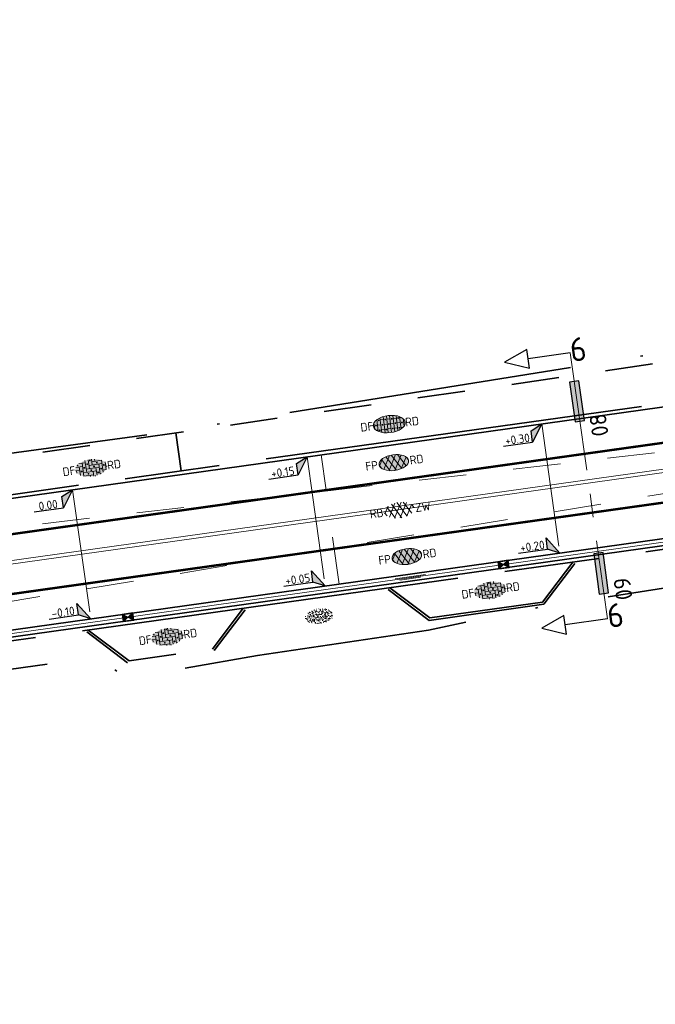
# Model space of a CAD drawing. Header units: metres. Extents: x 0 to 269924, y 0 to 933292.
# Tile 142 of 247: x 134302 to 134329, y 466526 to 466568. Entities that reach past the tile are written whole.
import ezdxf
from ezdxf import colors
from ezdxf.entities.mleader import LeaderData, LeaderLine
from ezdxf.enums import TextEntityAlignment as Align
from ezdxf.math import Vec2, Vec3

# ---------------------------------------------------------------- set-up
doc = ezdxf.new("R2010")
doc.units = ezdxf.units.M
for name, pattern in [('VH-OPSLUITBAND_100X200', [16, 8, -2, 4, -2]), ('VH-OPSLUITBAND_150X250', [24, 16, -2, 4, -2]), ('VW-1-1_STREEP', [2, 1, -1]), ('XX-CENTER', [8, 5, -1, 1, -1]), ('XX-HIDDEN', [4, 2, -2]), ('XX-PROJECTGRENS', [18, 12, -3, 0, -3])]:
    doc.linetypes.add(name, pattern=pattern)
for name, color, linetype, lineweight, true_color in [('B-WE-MO-ONDERZOEK_SLEUF-S', 30, 'Continuous', 25, 0xff7f00), ('N-WE-GR-GRAS-S', 7, 'Continuous', 18, 0x00a500), ('N-WE-RI-HWA_KOLK-S', 150, 'Continuous', 25, 0x007fff), ('N-WE-VH-HELLINGBAAN-G', 30, 'XX-HIDDEN', 18, 0xff7f00)]:
    doc.layers.add(name, color=color, linetype=linetype, lineweight=lineweight, true_color=true_color)
for name, color, linetype, lineweight in [('N-WE-KG-GRENS_PROJECT-G', 7, 'XX-PROJECTGRENS', 35), ('N-WE-KL-ET_LS_OV_LICHTMAST-S', 190, 'Continuous', 25), ('N-WE-VH-AANPIJLING-G', 7, 'Continuous', 18), ('N-WE-VH-GOOT-S', 170, 'Continuous', 18), ('N-WE-VH-GOOT_STRAATBAKSTEEN-G', 170, 'Continuous', 35), ('N-WE-VH-KANTOPSLUITING_OPSLUITBAND_100X200-G', 150, 'VH-OPSLUITBAND_100X200', 35), ('N-WE-VH-KANTOPSLUITING_OPSLUITBAND_150X250-G', 150, 'VH-OPSLUITBAND_150X250', 35), ('N-WE-VH-KANTOPSLUITING_VOORKANTBAND-G', 50, 'Continuous', 35), ('N-WE-VH-MATERIAALGRENS-G', 7, 'XX-HIDDEN', 35), ('N-WE-VH-VERHARDING-T18', 10, 'Continuous', 18), ('N-WE-VH-VERHARDING_ASFALT-S', 7, 'Continuous', 18), ('N-WE-VH-VERHARDING_STRAATBAKSTEEN-S', 7, 'Continuous', 18), ('N-WE-VW-MARKERING_LANGS_STREEP_11_010-G', 7, 'VW-1-1_STREEP', 13), ('X-XX-AL-HOOGTELABEL-S', 7, 'Continuous', 25), ('X-XX-AL-VERWIJZING-S', 7, 'Continuous', 25), ('X-XX-AL-VERWIJZING_DOORSNEDE-G', 7, 'XX-CENTER', 18)]:
    doc.layers.add(name, color=color, linetype=linetype, lineweight=lineweight)
doc.layers.add('X-XX-AL-HULPLIJN-G', color=30, linetype='Continuous', lineweight=18, plot=False)
doc.styles.add('NLCS-ISO', font='NLCS-ISO.ttf')
doc.styles.add('NLCS-ISO-M200-T18', font='NLCS-ISO.ttf', dxfattribs={"height": 0.36})

# ---------------------------------------------------------------- blocks, each defined once
blk = doc.blocks.new('*U36')
h = blk.add_hatch(color=252)
h.dxf.hatch_style = 1
h.paths.add_polyline_path([(-3.33, -1), (5.12, -1), (5.12, 1), (-3.33, 1)])
at = {"flags": 128}
blk.add_lwpolyline([(-3.33, -1), (5.12, -1), (5.12, 1), (-3.33, 1)], close=True, dxfattribs=at)
blk = doc.blocks.new('*U37')
h = blk.add_hatch(color=252)
h.dxf.hatch_style = 1
h.paths.add_polyline_path([(-3.33, -1), (5.24, -1), (5.24, 1), (-3.33, 1)])
at = {"flags": 128}
blk.add_lwpolyline([(-3.33, -1), (5.24, -1), (5.24, 1), (-3.33, 1)], close=True, dxfattribs=at)
blk = doc.blocks.new('SAL-VERWIJZING_DOORSNEDE_LINKS-SO')
for p, q in [((-9, 2), (-14, 0)), ((-14, 0), (-9, -2)), ((-9, -2), (-9, 2)), ((0, 0), (-9, 0))]:
    blk.add_line(p, q)
at = {"lineweight": 50, "style": 'NLCS-ISO'}
blk.add_attdef('...', text='', height=5, dxfattribs=at).set_placement((0, 0.53), align=Align.MIDDLE_LEFT)
blk = doc.blocks.new('*U142')
for p, q in [((0, 0), (-2.49, -3.49)), ((-2.47, -1.09), (0, 0)), ((-2.49, -3.49), (-2.47, -1.09)), ((-8.69, -3.44), (-2.49, -3.49))]:
    blk.add_line(p, q)
blk.add_solid([(-2.47, -1.09), (0, 0), (-2.49, -3.49)])
at = {"style": 'NLCS-ISO'}
blk.add_attdef('...', text='', height=1.8, rotation=359.5254, dxfattribs=at).set_placement((-5.59, -3.88), align=Align.BOTTOM_CENTER)
blk = doc.blocks.new('*U143')
for p, q in [((-2.45, 1.21), (-2.43, 3.61)), ((-2.43, 3.61), (0, 0)), ((-8.65, 1.26), (-2.45, 1.21)), ((0, 0), (-2.45, 1.21))]:
    blk.add_line(p, q)
blk.add_solid([(-2.43, 3.61), (0, 0), (-2.45, 1.21)])
at = {"style": 'NLCS-ISO'}
blk.add_attdef('...', text='', height=1.8, rotation=359.5254, dxfattribs=at).set_placement((-5.56, 0.82), align=Align.BOTTOM_CENTER)
blk = doc.blocks.new('*U548')
at = {"layer": 'X-XX-AL-HULPLIJN-G', "color": 6, "linetype": 'XX-HIDDEN'}
blk.add_lwpolyline([(0.008, -2.9), (0.008, 2.6)], dxfattribs=at)
blk = doc.blocks.new('*U549')
at = {"layer": 'N-WE-KL-ET_LS_OV_LICHTMAST-S', "color": 0, "linetype": 'ByBlock', "lineweight": -2, "transparency": 16777216, "rotation": 7.978151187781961}
blk.add_blockref('*U548', (134315.508, 466546.733), dxfattribs=at)
blk = doc.blocks.new('N-SRI-KOLK_STRAAT_450X300-SO')
h = blk.add_hatch(color=256)
h.dxf.hatch_style = 1
h.paths.add_polyline_path([(0, 0), (-1.125, 0.75), (-1.125, -0.75)])
h.paths.add_polyline_path([(1.125, -0.75), (1.125, 0.75), (0, 0)])
for p, q in [((-1.125, -0.75), (1.125, 0.75)), ((1.125, -0.75), (-1.125, 0.75))]:
    blk.add_line(p, q)
at = {"flags": 128}
blk.add_lwpolyline([(-1.125, -0.75), (1.125, -0.75), (1.125, 0.75), (-1.125, 0.75)], close=True, dxfattribs=at)
blk = doc.blocks.new('SVH-ASFALT_KL-SO')
at = {"ltscale": 0.1}
for p, q in [((-3.32, -0.4), (-2.47, 1.08)), ((-1.25, -1.65), (-2.73, 0.92)), ((-2.51, -1.23), (-0.92, 1.53)), ((0.09, -1.73), (-1.71, 1.38)), ((-1.45, -1.61), (0.37, 1.54)), ((1.26, -1.54), (-0.53, 1.56)), ((-0.24, -1.74), (1.52, 1.29)), ((2.29, -1.09), (0.8, 1.48)), ((1.15, -1.58), (2.49, 0.75)), ((2.91, 0.06), (2.53, 0.71)), ((-2.96, -0.91), (-3.37, -0.2))]:
    blk.add_line(p, q, dxfattribs=at)
at = {"style": 'NLCS-ISO'}
blk.add_attdef('FUNCTIE_VERHARDING', text='', height=1.8, dxfattribs=at).set_placement((-3.62, -0.09), align=Align.MIDDLE_RIGHT)
blk.add_attdef('KLEUR', text='', height=1.8, dxfattribs=at).set_placement((3.17, -0.09), align=Align.MIDDLE_LEFT)
at = {"style": 'NLCS-ISO', "flags": 1}
blk.add_attdef('FUNCTIE', text='', height=1.8, dxfattribs=at).set_placement((0.12, -3.58), align=Align.MIDDLE_CENTER)
blk = doc.blocks.new('SVH-ASFALT_FP_KL-SO')
at = {"true_color": 0xa50000}
h = blk.add_hatch(color=14, dxfattribs=at)
h.dxf.hatch_style = 1
edge = h.paths.add_edge_path()
edge.add_ellipse((0, 0), major_axis=(0.631, 0), ratio=0.525613, start_angle=0, end_angle=360)
at = {"ltscale": 0.1}
for p, q in [((-0.619, -0.063), (-0.448, 0.233)), ((-0.204, -0.314), (-0.501, 0.201)), ((-0.457, -0.228), (-0.139, 0.323)), ((0.063, -0.33), (-0.296, 0.292)), ((-0.244, -0.305), (0.12, 0.325)), ((0.298, -0.292), (-0.061, 0.33)), ((-0.002, -0.331), (0.349, 0.276)), ((0.503, -0.2), (0.206, 0.313)), ((0.275, -0.298), (0.544, 0.168)), ((0.628, 0.028), (0.552, 0.16)), ((-0.547, -0.165), (-0.629, -0.023))]:
    blk.add_line(p, q, dxfattribs=at)
at = {"layer": 'X-XX-AL-HULPLIJN-G'}
blk.add_ellipse((0, 0), major_axis=(0.631, 0), ratio=0.525613, dxfattribs=at)
at = {"style": 'NLCS-ISO'}
blk.add_attdef('RB', text='', height=0.36, dxfattribs=at).set_placement((-0.679, 0), align=Align.MIDDLE_RIGHT)
blk.add_attdef('RD', text='', height=0.36, dxfattribs=at).set_placement((0.679, 0), align=Align.MIDDLE_LEFT)
blk = doc.blocks.new('SVH-GOOT_SYMBOOL-SO')
at = {"color": 7, "linetype": 'Continuous'}
for p, q in [((-0.206, 2.137), (-0.206, -2.217)), ((0, 2.669), (0, -2.669)), ((0.2, 3.125), (0.2, -3.359))]:
    blk.add_line(p, q, dxfattribs=at)
at = {"style": 'NLCS-ISO'}
blk.add_attdef('MATERIAAL', text='', height=1.8, dxfattribs=at).set_placement((-1.098, 0), align=Align.MIDDLE_RIGHT)
blk.add_attdef('KLEUR', text='', height=1.8, dxfattribs=at).set_placement((1.1, 0), align=Align.MIDDLE_LEFT)
blk = doc.blocks.new('SVH-SBS_DIKFORMAAT_ELLEBOOG_KL-SO')
h = blk.add_hatch(color=254)
edge = h.paths.add_edge_path()
edge.add_ellipse((1.09, 0.12), major_axis=(3.39, 0), ratio=0.533267, start_angle=0, end_angle=360)
for p, q in [((-2.3, 0), (-1.38, 0)), ((-2.13, 0.69), (-0.69, 0.69)), ((-1.38, 0.69), (-1.38, -1.12)), ((-1.35, 1.38), (0, 1.38)), ((-0.69, 1.38), (-0.69, -1.38)), ((0, 1.84), (0, -0.69)), ((0, 0), (2.76, 0)), ((0.69, 1.92), (0.69, 0)), ((0.69, 0.69), (3.45, 0.69)), ((1.38, 1.93), (1.38, 0.69)), ((1.38, 1.38), (3.54, 1.38)), ((2.07, 1.86), (2.07, 1.38)), ((2.76, 0.69), (2.76, -1.45)), ((3.45, 1.38), (3.45, -1.18)), ((4.14, 0.92), (4.14, -0.67)), ((4.14, 0), (4.48, 0)), ((-2.07, 0), (-2.07, -0.54)), ((-0.8, -1.38), (1.38, -1.38)), ((-0.69, -0.69), (2.07, -0.69)), ((0.69, -1.38), (0.69, -1.67)), ((1.38, -0.69), (1.38, -1.68)), ((2.07, 0), (2.07, -1.61)), ((2.76, -1.38), (2.98, -1.38)), ((3.45, -0.69), (4.12, -0.69))]:
    blk.add_line(p, q)
for centre in [(-0.35, 0.34), (0.34, 1.03), (1.03, 1.72), (1.72, 0.34), (2.41, 1.03), (3.79, 0.34), (-1.04, -0.35), (0.34, -1.04), (1.03, -0.35), (2.41, -1.04), (3.11, -0.35)]:
    blk.add_circle(centre, 0.0881)
for centre, start, end in [((-1.73, 1.03), 158.9124, 101.1902), ((1.72, -1.73), 59.0911, 132.3433)]:
    blk.add_arc(centre, 0.0881, start, end)
at = {"style": 'NLCS-ISO'}
blk.add_attdef('FORMAAT', text='', height=1.8, dxfattribs=at).set_placement((-2.3, 0.12), align=Align.MIDDLE_RIGHT)
blk.add_attdef('KLEUR', text='', height=1.8, dxfattribs=at).set_placement((4.49, 0.12), align=Align.MIDDLE_LEFT)
at = {"style": 'NLCS-ISO', "flags": 1}
blk.add_attdef('FUNCTIE', text='', height=1.8, dxfattribs=at).set_placement((0.12, -3.58), align=Align.MIDDLE_CENTER)
blk = doc.blocks.new('SVH-SBS_DIKFORMAAT_HALFST_KL-SO')
h = blk.add_hatch(color=254)
edge = h.paths.add_edge_path()
edge.add_ellipse((0.06, -0.03), major_axis=(3.39, 0), ratio=0.533267, start_angle=0, end_angle=360)
for p, q in [((-3.34, 0.03), (-3.11, 0.03)), ((-3.11, -0.69), (-3.11, 0.63)), ((-2.65, 1.06), (-2.42, 1.06)), ((-2.42, -1.27), (-2.42, 1.21)), ((-2.42, 0.03), (-1.73, 0.03)), ((-1.73, -1.57), (-1.73, 1.51)), ((-1.73, 1.06), (-1.04, 1.06)), ((-1.04, -1.74), (-1.04, 1.69)), ((-1.04, 0.03), (-0.35, 0.03)), ((-0.35, -1.83), (-0.35, 1.77)), ((-0.35, 1.06), (0.34, 1.06)), ((0.34, -1.83), (0.34, 1.78)), ((0.34, 0.03), (1.03, 0.03)), ((1.03, -1.76), (1.03, 1.71)), ((1.03, 1.06), (1.72, 1.06)), ((1.72, -1.6), (1.72, 1.55)), ((1.72, 0.03), (2.41, 0.03)), ((2.41, -1.33), (2.41, 1.27)), ((2.41, 1.06), (2.77, 1.06)), ((3.1, -0.82), (3.1, 0.77)), ((3.1, 0.03), (3.45, 0.03)), ((-2.8, -1.01), (-2.42, -1.01)), ((-1.73, -1.01), (-1.04, -1.01)), ((-0.35, -1.01), (0.34, -1.01)), ((1.03, -1.01), (1.72, -1.01)), ((2.41, -1.01), (2.91, -1.01))]:
    blk.add_line(p, q)
for centre in [(-2.76, 0), (-2.07, 1.03), (-1.38, 0), (-0.69, 1.03), (0, 0), (0.69, 1.03), (1.38, 0), (2.07, 1.03), (2.76, 0), (-2.07, -1.09), (-0.69, -1.09), (0.69, -1.04), (2.07, -1.04)]:
    blk.add_circle(centre, 0.0881)
blk.add_ellipse((0.06, -0.03), major_axis=(3.39, 0), ratio=0.533267)
at = {"style": 'NLCS-ISO'}
blk.add_attdef('FORMAAT', text='', height=1.8, dxfattribs=at).set_placement((-3.34, -0.03), align=Align.MIDDLE_RIGHT)
blk.add_attdef('KLEUR', text='', height=1.8, dxfattribs=at).set_placement((3.45, -0.03), align=Align.MIDDLE_LEFT)
at = {"style": 'NLCS-ISO', "flags": 1}
blk.add_attdef('FUNCTIE', text='', height=1.8, dxfattribs=at).set_placement((0.12, -3.58), align=Align.MIDDLE_CENTER)
blk = doc.blocks.new('SGR-GRAS_01-SO')
at = {"ltscale": 0.1}
for p, q in [((-1.96, -0.07), (-1.98, 0)), ((-1.93, 0.19), (-1.93, 0.24)), ((-1.89, 0.24), (-1.92, 0.25)), ((-1.67, 0.02), (-1.6, 0.04)), ((-1.6, 0.24), (-1.65, 0.29)), ((-1.53, 0.32), (-1.6, 0.35)), ((-1.45, 0.64), (-1.52, 0.66)), ((-1.52, 0.19), (-1.44, 0.19)), ((-1.47, 0.58), (-1.48, 0.65)), ((-1.43, 0.48), (-1.35, 0.5)), ((-1.36, 0.21), (-1.43, 0.23)), ((-1.42, 0.13), (-1.36, 0.17)), ((-1.38, 0.11), (-1.32, 0.16)), ((-1.37, 0.01), (-1.38, 0.08)), ((-1.33, 0.11), (-1.33, 0.19)), ((-1.3, 0.76), (-1.32, 0.77)), ((-1.28, 0.68), (-1.28, 0.76)), ((-1.17, 0.39), (-1.23, 0.43)), ((-1.17, 0.24), (-1.22, 0.29)), ((-1.15, 0.65), (-1.21, 0.7)), ((-1.11, 0.17), (-1.04, 0.19)), ((-1.03, 0.03), (-1.1, 0.07)), ((-0.94, 0.84), (-1, 0.88)), ((-0.97, 0.51), (-0.92, 0.57)), ((-0.89, 0.5), (-0.97, 0.52)), ((-0.94, 0.19), (-0.87, 0.19)), ((-0.92, 0.42), (-0.86, 0.46)), ((-0.89, 0.81), (-0.82, 0.81)), ((-0.87, 0.66), (-0.89, 0.73)), ((-0.8, 0.06), (-0.88, 0.08)), ((-0.87, 0.62), (-0.8, 0.64)), ((-0.8, 0.47), (-0.87, 0.51)), ((-0.75, 0.24), (-0.8, 0.29)), ((-0.77, 0.09), (-0.79, 0.16)), ((-0.73, 0.65), (-0.78, 0.7)), ((-0.74, 0.03), (-0.73, 0.11)), ((-0.67, 0.11), (-0.73, 0.14)), ((-0.69, 0.61), (-0.68, 0.68)), ((-0.58, 0.92), (-0.64, 0.96)), ((-0.56, 0.92), (-0.51, 0.97)), ((-0.56, 0.32), (-0.48, 0.34)), ((-0.44, 0.55), (-0.51, 0.59)), ((-0.43, 0.78), (-0.5, 0.8)), ((-0.42, 0.71), (-0.36, 0.74)), ((-0.34, 0.35), (-0.41, 0.37)), ((-0.32, 0.24), (-0.38, 0.29)), ((-0.31, 0.19), (-0.37, 0.22)), ((-0.37, 0.19), (-0.29, 0.19)), ((-0.31, 0.65), (-0.36, 0.7)), ((-0.32, 0.81), (-0.24, 0.81)), ((-0.32, 0.77), (-0.24, 0.79)), ((-0.28, 0.73), (-0.29, 0.81)), ((-0.21, 1), (-0.27, 1.03)), ((-0.24, 0.02), (-0.17, 0.04)), ((-0.18, 0.17), (-0.19, 0.24)), ((-0.08, 0.63), (-0.14, 0.67)), ((-0.14, -0.04), (-0.14, 0.03)), ((-0.09, 0.53), (-0.09, 0.6)), ((-0.08, 0.16), (-0.03, 0.21)), ((-0.07, 0.19), (0, 0.23)), ((0.06, 0.27), (-0.01, 0.3)), ((0, 0.47), (0.07, 0.49)), ((0.1, 0.24), (0.05, 0.29)), ((0.13, 0.64), (0.06, 0.66)), ((0.07, 0.99), (0.14, 1.03)), ((0.12, 0.65), (0.07, 0.7)), ((0.22, 0.2), (0.15, 0.22)), ((0.21, 0.19), (0.28, 0.19)), ((0.29, 0.71), (0.22, 0.75)), ((0.24, 0.92), (0.31, 0.94)), ((0.26, 0.81), (0.33, 0.81)), ((0.32, 0.81), (0.3, 0.89)), ((0.31, 0.17), (0.39, 0.19)), ((0.32, 0.57), (0.38, 0.62)), ((0.42, 0.34), (0.36, 0.38)), ((0.42, 0.25), (0.4, 0.32)), ((0.43, 0.48), (0.49, 0.51)), ((0.53, 0.24), (0.47, 0.29)), ((0.54, 0.65), (0.49, 0.7)), ((0.56, -0.02), (0.49, 0.02)), ((0.5, 0.45), (0.51, 0.53)), ((0.59, 0.93), (0.52, 0.94)), ((0.55, 0.62), (0.63, 0.64)), ((0.65, 0.79), (0.58, 0.83)), ((0.68, 0.49), (0.61, 0.51)), ((0.77, 0.05), (0.7, 0.07)), ((0.78, 0.42), (0.72, 0.46)), ((0.78, 0.19), (0.86, 0.19)), ((0.83, 0.81), (0.91, 0.81)), ((0.92, 0.06), (0.85, 0.09)), ((0.87, 0.31), (0.94, 0.33)), ((0.95, 0.24), (0.9, 0.29)), ((0.91, 0.89), (0.91, 0.92)), ((0.97, 0.65), (0.91, 0.7)), ((0.93, 0.76), (0.99, 0.8)), ((1.01, 0.87), (0.95, 0.91)), ((1.01, 0.33), (1, 0.4)), ((1.15, 0.78), (1.08, 0.8)), ((1.15, 0.5), (1.08, 0.54)), ((1.1, 0.38), (1.1, 0.45)), ((1.11, 0.77), (1.18, 0.79)), ((1.24, 0.34), (1.17, 0.36)), ((1.18, 0.01), (1.26, 0.03)), ((1.21, 0.21), (1.26, 0.26)), ((1.28, 0.14), (1.22, 0.17)), ((1.28, 0.25), (1.35, 0.29)), ((1.37, 0.24), (1.32, 0.29)), ((1.39, 0.65), (1.34, 0.7)), ((1.36, 0.19), (1.43, 0.19)), ((1.42, 0.46), (1.5, 0.48)), ((1.51, 0.58), (1.44, 0.62)), ((1.64, 0.21), (1.58, 0.25)), ((1.61, 0.41), (1.59, 0.48)), ((1.69, 0.3), (1.7, 0.37)), ((1.79, 0.19), (1.72, 0.21)), ((1.74, 0.16), (1.81, 0.18)), ((1.8, 0.24), (1.75, 0.29)), ((1.93, 0.19), (1.95, 0.19)), ((-1.92, -0.16), (-1.85, -0.12)), ((-1.82, -0.08), (-1.9, -0.06)), ((-1.76, -0.13), (-1.82, -0.09)), ((-1.78, -0.3), (-1.73, -0.25)), ((-1.62, -0.5), (-1.69, -0.46)), ((-1.63, -0.57), (-1.68, -0.52)), ((-1.61, -0.17), (-1.67, -0.11)), ((-1.57, -0.44), (-1.49, -0.44)), ((-1.54, -0.66), (-1.5, -0.64)), ((-1.4, -0.05), (-1.46, -0.01)), ((-1.38, -0.46), (-1.38, -0.39)), ((-1.35, -0.28), (-1.28, -0.26)), ((-1.27, -0.23), (-1.34, -0.21)), ((-1.26, -0.42), (-1.33, -0.38)), ((-1.27, -0.56), (-1.28, -0.48)), ((-1.21, -0.57), (-1.26, -0.52)), ((-1.18, -0.67), (-1.25, -0.65)), ((-1.19, -0.17), (-1.24, -0.11)), ((-1.13, -0.78), (-1.19, -0.75)), ((-1.06, -0.39), (-1, -0.35)), ((-1.04, -0.58), (-0.97, -0.57)), ((-0.99, -0.44), (-0.92, -0.44)), ((-0.9, -0.34), (-0.96, -0.3)), ((-0.9, -0.65), (-0.84, -0.6)), ((-0.84, -0.94), (-0.85, -0.93)), ((-0.78, -0.57), (-0.84, -0.52)), ((-0.76, -0.7), (-0.83, -0.67)), ((-0.76, -0.17), (-0.82, -0.11)), ((-0.8, -0.13), (-0.73, -0.11)), ((-0.71, -0.38), (-0.79, -0.36)), ((-0.79, -0.54), (-0.78, -0.46)), ((-0.72, -0.89), (-0.65, -0.87)), ((-0.71, -0.9), (-0.64, -0.86)), ((-0.62, -0.82), (-0.7, -0.8)), ((-0.67, -0.48), (-0.69, -0.4)), ((-0.53, -0.26), (-0.6, -0.22)), ((-0.58, -0.99), (-0.59, -0.97)), ((-0.57, -0.1), (-0.5, -0.06)), ((-0.49, -0.25), (-0.44, -0.19)), ((-0.48, -0.44), (-0.41, -0.42)), ((-0.4, -0.63), (-0.46, -0.59)), ((-0.38, -0.98), (-0.43, -0.93)), ((-0.42, -0.44), (-0.34, -0.44)), ((-0.36, -0.57), (-0.41, -0.52)), ((-0.34, -0.17), (-0.39, -0.11)), ((-0.26, -0.99), (-0.33, -0.95)), ((-0.25, -0.09), (-0.32, -0.07)), ((-0.17, -0.18), (-0.24, -0.14)), ((-0.16, -0.53), (-0.23, -0.51)), ((-0.21, -0.61), (-0.15, -0.58)), ((-0.19, -0.62), (-0.19, -0.54)), ((-0.17, -0.74), (-0.1, -0.72)), ((-0.07, -0.97), (-0.14, -0.95)), ((-0.04, -0.55), (-0.1, -0.51)), ((-0.08, -0.4), (-0.09, -0.32)), ((-0.01, -1.01), (0.04, -0.95)), ((0.05, -0.98), (0, -0.93)), ((0.07, -0.57), (0.01, -0.52)), ((0.02, -0.96), (0.01, -0.89)), ((0.08, -0.17), (0.03, -0.11)), ((0.1, -0.91), (0.03, -0.88)), ((0.07, -0.29), (0.14, -0.27)), ((0.19, -0.1), (0.13, -0.06)), ((0.16, -0.44), (0.23, -0.44)), ((0.17, -1.04), (0.22, -1.02)), ((0.31, -0.24), (0.24, -0.22)), ((0.33, -0.47), (0.26, -0.43)), ((0.29, -0.33), (0.35, -0.29)), ((0.4, -0.68), (0.32, -0.66)), ((0.39, -0.6), (0.45, -0.55)), ((0.39, -0.59), (0.46, -0.57)), ((0.4, -0.69), (0.41, -0.62)), ((0.46, -0.83), (0.4, -0.8)), ((0.47, -0.98), (0.42, -0.93)), ((0.49, -0.57), (0.44, -0.52)), ((0.45, -0.12), (0.46, -0.05)), ((0.51, -0.17), (0.45, -0.11)), ((0.52, -0.32), (0.5, -0.24)), ((0.62, -0.88), (0.6, -0.81)), ((0.63, -0.14), (0.7, -0.12)), ((0.69, -0.39), (0.62, -0.35)), ((0.64, -0.84), (0.71, -0.81)), ((0.7, -0.89), (0.77, -0.88)), ((0.73, -0.44), (0.81, -0.44)), ((0.82, -0.76), (0.76, -0.72)), ((0.78, -0.04), (0.85, 0)), ((0.86, -0.39), (0.79, -0.37)), ((0.8, -0.19), (0.85, -0.14)), ((0.86, -0.94), (0.84, -0.93)), ((0.91, -0.57), (0.86, -0.52)), ((0.93, -0.17), (0.88, -0.11)), ((0.95, -0.83), (0.88, -0.81)), ((0.94, -0.44), (1.01, -0.42)), ((1.05, -0.31), (0.99, -0.27)), ((1, -0.77), (1, -0.7)), ((1.05, -0.2), (1.05, -0.12)), ((1.11, -0.24), (1.1, -0.16)), ((1.19, -0.68), (1.12, -0.64)), ((1.14, -0.56), (1.21, -0.52)), ((1.21, -0.8), (1.2, -0.73)), ((1.33, -0.1), (1.26, -0.08)), ((1.26, -0.75), (1.33, -0.73)), ((1.34, -0.57), (1.29, -0.52)), ((1.36, -0.17), (1.3, -0.11)), ((1.31, -0.44), (1.38, -0.44)), ((1.42, -0.23), (1.35, -0.19)), ((1.42, -0.54), (1.35, -0.52)), ((1.55, -0.6), (1.49, -0.56)), ((1.5, -0.29), (1.57, -0.27)), ((1.64, -0.27), (1.65, -0.2)), ((1.64, -0.27), (1.7, -0.23)), ((1.68, -0.55), (1.74, -0.5)), ((1.71, -0.16), (1.69, -0.09)), ((1.78, -0.15), (1.71, -0.11)), ((1.71, -0.52), (1.71, -0.52)), ((1.78, -0.17), (1.73, -0.11)), ((1.88, -0.25), (1.81, -0.23))]:
    blk.add_line(p, q, dxfattribs=at)
at = {"ltscale": 0.1, "style": 'NLCS-ISO'}
blk.add_attdef('TYPE', text='', height=0.5, dxfattribs=at).set_placement((3.47, -0.02), align=Align.MIDDLE_CENTER)

msp = doc.modelspace()

# ---------------------------------------------------------------- linework, layer by layer
at = {"layer": 'N-WE-KG-GRENS_PROJECT-G', "flags": 128}
msp.add_lwpolyline([(133942.152, 466524.013), (133955.533, 466522.507), (133956.145, 466521.626), (133962.811, 466521.355), (133963.543, 466522.67), (133965.054, 466522.563), (133965.551, 466521.193), (133981.5, 466520.334), (133981.565, 466520.896), (133982.028, 466520.86), (133994.134, 466520.33), (133994.151, 466519.671), (134009.067, 466519.478), (134013.911, 466519.512), (134027.732, 466519.636), (134028.693, 466519.554), (134034.796, 466519.611), (134050.86, 466519.659), (134068.501, 466520.152), (134071.254, 466520.237), (134077.26, 466520.692), (134094.041, 466522.635), (134101.385, 466523.282), (134101.428, 466523.91), (134128.995, 466527.092), (134141.938, 466528.627), (134148.421, 466529.392), (134148.476, 466529.087), (134157.108, 466530.24), (134157.762, 466530.339), (134157.953, 466529.076), (134163.706, 466529.946), (134172.69, 466531.055), (134201.838, 466535.069), (134202.197, 466534.878), (134203.304, 466535.042), (134208.161, 466535.722), (134214.682, 466536.673), (134215.15, 466536.846), (134235.766, 466539.754), (134239.587, 466540.449), (134251.117, 466542.218), (134251.536, 466542.09), (134264.479, 466543.833), (134264.487, 466544.317), (134273.56, 466545.641), (134273.608, 466545.287), (134285.679, 466546.863), (134299.118, 466548.971), (134309.192, 466550.345), (134329.805, 466553.659), (134341.526, 466555.206), (134346.97, 466556.112), (134351.977, 466556.025), (134358.949, 466556.887), (134359.186, 466557.313), (134365.426, 466557.917), (134389.225, 466560.758), (134395.395, 466561.519), (134400.633, 466562.019), (134418.638, 466563.907), (134426.404, 466566.343), (134432.472, 466567.14), (134437.532, 466567.422), (134444.848, 466568.25), (134448.277, 466568.388), (134484.594, 466572.762), (134486.539, 466572.966), (134490.599, 466573.546), (134498.499, 466574.536), (134514.318, 466576.701), (134542.397, 466581.367), (134546.702, 466582.122), (134551.593, 466582.441), (134551.871, 466583.179), (134557.906, 466584.406), (134558.276, 466584.115), (134567.36, 466586.004), (134582.717, 466588.715), (134583.108, 466588.972), (134590.444, 466590.398), (134630.038, 466598.271), (134633.264, 466598.923), (134632.087, 466604.993), (134646.051, 466607.537), (134647.414, 466607.429), (134666.972, 466611.405), (134675.342, 466617.463), (134674.819, 466607.593), (134696.995, 466610.537), (134702.172, 466611.327), (134706.525, 466612.071), (134709.085, 466612.323), (134712.087, 466612.776), (134715, 466613.203), (134716.349, 466613.229), (134723.364, 466613.968), (134738.981, 466616.639), (134746.062, 466617.28), (134746.09, 466616.641), (134760.121, 466618.861), (134759.993, 466619.829), (134768.446, 466621.137), (134784.615, 466623.738), (134787.541, 466625.072), (134796.772, 466626.479), (134796.899, 466625.715), (134813.878, 466628.545), (134820.226, 466629.584), (134847.68, 466634.234), (134881.79, 466639.204), (134881.926, 466639.532), (134884.43, 466640.009), (134893.797, 466641.711), (134903.085, 466643.328), (134904.138, 466643.527), (134920.265, 466646.374), (134921.332, 466646.578), (134937.367, 466649.518), (134938.501, 466649.708), (134961.555, 466654.096), (134967.764, 466655.262), (134974.722, 466656.563), (134984.23, 466658.491), (134992.023, 466659.998), (134995.809, 466660.766), (135000.442, 466661.693), (135009.695, 466663.648), (135010.659, 466663.869), (135018.832, 466665.618), (135021.92, 466666.314), (135034.093, 466668.943), (135034.161, 466668.769), (135043.8, 466670.832), (135059.084, 466674.02), (135068.771, 466676.078), (135083.089, 466679.034), (135091.902, 466680.993), (135097.488, 466682.166), (135104.831, 466683.651), (135116.534, 466686.231), (135119.892, 466686.792), (135126.3, 466688.013), (135127.347, 466688.196), (135130.448, 466688.891), (135135.602, 466689.887), (135140.19, 466691.518), (135166.592, 466696.94), (135182.368, 466700.724), (135201.902, 466704.748), (135203.941, 466705.082), (135209.867, 466705.957), (135217.801, 466707.782), (135228.821, 466709.933), (135242.391, 466712.598), (135277.698, 466719.723), (135279.457, 466720.111), (135279.55, 466721.578), (135288.178, 466723.073), (135350.963, 466735.305), (135501.986, 466763.685), (135501.162, 466761.839), (135525.132, 466766.833), (135533.639, 466768.672), (135569.042, 466775.188), (135582.767, 466777.378), (135584.022, 466777.634), (135585.675, 466776.264, 0.01918), (135652.451, 466792.01), (135652.891, 466793.457), (135660.981, 466795.919), (135661.574, 466796.074), (135664.481, 466796.836), (135665.946, 466796.651), (135673.558, 466799.328), (135680.977, 466801.739), (135687.276, 466804.201), (135692.547, 466806.295), (135705.432, 466809.743), (135712.094, 466810.706), (135728.145, 466817.035), (135760.285, 466825.832), (135773.458, 466829.179), (135789.116, 466834.08), (135813.029, 466842.892), (135823.352, 466846.718), (135839.426, 466852.91), (135860.96, 466860.89), (135867.928, 466863.26), (135895.199, 466872.784), (135899.312, 466861.8), (135873.359, 466852.082), (135873.188, 466848.843), (135867.814, 466846.669), (135856.104, 466842.036), (135847.253, 466838.505), (135830.033, 466832.514), (135818.854, 466828.652), (135812.865, 466826.949), (135808.959, 466825.804), (135805.053, 466824.658), (135770.731, 466814.307), (135766.971, 466812.016), (135761.879, 466808.079), (135757.591, 466807.133), (135743.839, 466803.566), (135724.075, 466798.35), (135721.275, 466798.229), (135720.422, 466801.401), (135715.133, 466799.834), (135698.553, 466794.754), (135698.279, 466793.693), (135686.038, 466790.352), (135686.038, 466789.248), (135686.038, 466787.562), (135681.985, 466786.092), (135677.719, 466785.319), (135623.458, 466770.711), (135607.41, 466767.662), (135584.355, 466763.142), (135577.091, 466761.475), (135570.47, 466760.803), (135524.714, 466753.103), (135522.642, 466752.878), (135515.666, 466751.661), (135498.388, 466748.218), (135460.498, 466741.759), (135438.515, 466737.953), (135402.134, 466731.048), (135401.842, 466732.671), (135396.111, 466731.637), (135390.927, 466730.659), (135374.008, 466727.423), (135342.463, 466720.896), (135337.831, 466720.249), (135332.781, 466719.412), (135316.41, 466716.549), (135312.764, 466716.512), (135301.04, 466714.003), (135296.667, 466713.077), (135288.078, 466711.338), (135288.031, 466710.414), (135288.066, 466708.643), (135283.612, 466707.738), (135244.114, 466700.084), (135242.59, 466702.114), (135218.779, 466697.088), (135216.4, 466696.736), (135207.126, 466694.996), (135197.842, 466693.22), (135196.987, 466690.777), (135188.214, 466689.009), (135186.218, 466690.919), (135157.953, 466685.339), (135157.545, 466682.623), (135152.388, 466681.564), (135151.517, 466683.806), (135135.729, 466680.62), (135134.464, 466677.149), (135128.184, 466675.854), (135125.788, 466678.571), (135109.606, 466675.114), (135107.871, 466673.543), (135107.871, 466672.134), (135099.469, 466670.442), (135080.265, 466666.625), (135079.406, 466666.151), (135069.61, 466664.202), (135057.638, 466661.759), (135035.803, 466657.155), (135033.723, 466658.689), (135013.618, 466654.679), (135014.198, 466652.086), (135012.612, 466651.731), (135012.176, 466654.16), (134999.525, 466651.581), (134981.058, 466648.065), (134978.74, 466647.609), (134978.586, 466647.723), (134973.29, 466646.777), (134967.912, 466645.754), (134966.071, 466645.409), (134952.75, 466642.776), (134952.592, 466643.577), (134951.246, 466643.315), (134944.955, 466642.097), (134940.872, 466641.345), (134939.907, 466640.789), (134925.329, 466637.906), (134925.171, 466637.877), (134925.333, 466636.966), (134925.553, 466635.733), (134922.159, 466635.157), (134921.983, 466636.201), (134920.712, 466635.973), (134906.644, 466633.431), (134906.509, 466633.768), (134899.927, 466632.517), (134896.041, 466630.574), (134862.297, 466626.202), (134861.423, 466623.924), (134854.723, 466622.819), (134853.222, 466624.597), (134834.721, 466621.381), (134818.755, 466618.638), (134803.128, 466616.182), (134801.097, 466614.744), (134787.48, 466613.242), (134768.983, 466610.888), (134755.14, 466609.258), (134754.957, 466609.237), (134754.786, 466610.217), (134731.872, 466606.359), (134713.4, 466603.055), (134699.607, 466600.717), (134685.428, 466598.156), (134675.878, 466596.194), (134672.276, 466595.656), (134668.91, 466595.016), (134645.926, 466591.058), (134638.577, 466590.001), (134611.474, 466584.899), (134601.717, 466583.131), (134600.6, 466582.901), (134592.762, 466581.44), (134575.118, 466578.109), (134569.726, 466577.127), (134558.057, 466574.923), (134547.369, 466573.132), (134538.23, 466571.522), (134531.355, 466570.551), (134524.272, 466569.346), (134519.026, 466568.326), (134515.39, 466567.719), (134505.384, 466563.341), (134500.986, 466562.643), (134495.881, 466561.909), (134495.823, 466562.312), (134492.204, 466563.642), (134484.398, 466562.518), (134478.905, 466561.786), (134469.843, 466560.533), (134464.536, 466559.742), (134456.919, 466558.745), (134448.033, 466557.687), (134433.208, 466556.61), (134412.104, 466554.577), (134407.553, 466554.101), (134387.467, 466551.741), (134381.785, 466550.955), (134364.962, 466548.659), (134360.191, 466548.481), (134354.944, 466547.628), (134324.113, 466542.837), (134319.685, 466541.923), (134312.466, 466540.844), (134307.061, 466539.9), (134305.527, 466540.739), (134283.993, 466537.831), (134278.004, 466536.268), (134260.392, 466533.941), (134253.899, 466532.65), (134244.867, 466531.618), (134227.961, 466528.835), (134196.876, 466524.748), (134191.294, 466524.652), (134189.441, 466519.487), (134180.543, 466523.251), (134138.079, 466517.961), (134135.279, 466517.668), (134120.646, 466515.791), (134115.858, 466514.998), (134094.415, 466512.788), (134094.483, 466512.133), (134077.905, 466510.692), (134056.132, 466509.19), (134043.898, 466509.02), (134033.049, 466509.242), (134023.923, 466509.529), (134011.048, 466510.262), (134011.12, 466510.989), (133978.031, 466511.971), (133977.492, 466511.386), (133976.525, 466511.415), (133970.93, 466511.61), (133940.859, 466512.853), (133936.339, 466513.04), (133926.354, 466513.566), (133918.767, 466513.929), (133914.845, 466514.016), (133909.555, 466514.279), (133907.78, 466514.373), (133898.183, 466514.701), (133889.291, 466514.99), (133877.411, 466515.387), (133865.169, 466516.189), (133858.598, 466516.511), (133853.557, 466516.784), (133840.824, 466517.534), (133833.647, 466517.757), (133833.706, 466517.421), (133832.853, 466517.458), (133826.979, 466517.575), (133808.076, 466518.296), (133803.308, 466518.179), (133802.56, 466518.555), (133780.072, 466520.153), (133779.6, 466519.291), (133774.066, 466519.538), (133773.735, 466520.559), (133740.527, 466522.642), (133713.376, 466524.159), (133705.703, 466524.636), (133705.709, 466526.266), (133685.059, 466527.583), (133660.563, 466529.253), (133639.129, 466529.346), (133622.453, 466530.286), (133616.388, 466530.543), (133614.494, 466530.624), (133604.393, 466531.597), (133597.464, 466531.465), (133574.3, 466531.955), (133566.695, 466531.543), (133561.32, 466531.616), (133554.142, 466531.627), (133545.309, 466531.719), (133535.509, 466531.795), (133530.483, 466531.897), (133499.098, 466532.845), (133498.91, 466530.624), (133497.604, 466522.359), (133448.566, 466524.379), (133448.421, 466522.59), (133414.567, 466524.034), (133414.497, 466533.241), (133401.904, 466533.723), (133353.812, 466535.745), (133352.26, 466536.139), (133333.107, 466536.524), (133333.343, 466545.829), (133369.152, 466544.714), (133381.325, 466544.396), (133400.699, 466543.637), (133404.005, 466543.551), (133435.456, 466542.61), (133435.456, 466542.277), (133451.526, 466541.628), (133467.883, 466541.235), (133477.659, 466542.034), (133509.103, 466541.442), (133515.138, 466541.284), (133519.939, 466540.992), (133525.525, 466540.798), (133532.518, 466540.097), (133548.147, 466539.778), (133548.297, 466540.601), (133555.22, 466540.722), (133564.265, 466540.558), (133565.06, 466540.188), (133570.074, 466540.025), (133574.07, 466539.875), (133576.623, 466539.795), (133577.163, 466540.007), (133601.21, 466539.677), (133602.809, 466541.635), (133610.483, 466541.448), (133611.878, 466539.353), (133618.8, 466539.154), (133622.331, 466538.943), (133622.362, 466539.485), (133627.247, 466539.274), (133627.305, 466538.709), (133642.487, 466537.733), (133654.92, 466537.235), (133674.71, 466536.649), (133674.766, 466536.962), (133682.638, 466536.639), (133685.084, 466535.631), (133701.924, 466534.36), (133703.6, 466534.856), (133708.504, 466534.396), (133731.895, 466532.391), (133737.992, 466531.942), (133749.854, 466530.901), (133752.15, 466530.77), (133756.921, 466530.655), (133767.535, 466530.109), (133779.853, 466530.016), (133787.77, 466529.934), (133810.905, 466528.967), (133832.384, 466528.238), (133837.192, 466527.837), (133897.841, 466525.036)], format="xyb", close=True, dxfattribs=at)
at = {"layer": 'N-WE-VH-AANPIJLING-G'}
msp.add_lwpolyline([(134304.666, 466547.839), (134305.388, 466542.69)], dxfattribs=at)
at = {"layer": 'N-WE-VH-GOOT_STRAATBAKSTEEN-G'}
msp.add_lwpolyline([(133341.192, 466538.034), (133548.299, 466533.099), (133604.484, 466532.752, -0.012398), (133694.641, 466528.294), (133747.111, 466524.328, 0.006097), (133941.572, 466515.108, 0.02139), (134085.33, 466514.138, 0.018724), (134137.889, 466519.445, 0.007401), (134227.449, 466531.463), (134342.22, 466547.549), (134354.896, 466549.127)], format="xyb", dxfattribs=at)
at = {"layer": 'N-WE-VH-HELLINGBAAN-G'}
msp.add_lwpolyline([(134251.745, 466540.422), (134334.654, 466550.022), (134354.556, 466551.856), (134334.862, 466548.537), (134252.509, 466534.975)], dxfattribs=at)
at = {"layer": 'N-WE-VH-KANTOPSLUITING_OPSLUITBAND_100X200-G'}
for points in [[(134317.992, 466543.627), (134319.715, 466542.328), (134324.56, 466543.007), (134325.859, 466544.73)], [(134310.645, 466541.053), (134311.947, 466542.78)], [(134306.989, 466540.541), (134305.262, 466541.843)]]:
    msp.add_lwpolyline(points, dxfattribs=at)
at = {"layer": 'N-WE-VH-KANTOPSLUITING_OPSLUITBAND_150X250-G', "flags": 128}
for points in [[(133858.873, 466524.109), (133862.869, 466523.923, 0.002476), (133941.812, 466520.753, 0.021385), (134085.05, 466519.782, 0.018716), (134137.166, 466525.049, 0.007407), (134226.64, 466537.055), (134341.479, 466553.15), (134357.135, 466555.1), (134369.685, 466556.55), (134396.014, 466559.712), (134410.254, 466561.233), (134423.057, 466562.567), (134434.075, 466563.671), (134435.475, 466563.82), (134445.045, 466564.834), (134456.115, 466566.007), (134460.09, 466566.428)], [(133803.113, 466520.735, 0.00434), (133941.553, 466514.658, 0.021391), (134085.352, 466513.689, 0.018725), (134137.947, 466518.998, 0.0074), (134227.513, 466531.018), (134342.279, 466547.103), (134357.862, 466549.043), (134370.399, 466550.491), (134396.702, 466553.651), (134410.894, 466555.167), (134423.677, 466556.499), (134434.291, 466557.562), (134443.264, 466558.511), (134460.798, 466560.369), (134480.489, 466562.873), (134486.856, 466563.749), (134497.101, 466565.414), (134501.62, 466566.211)]]:
    msp.add_lwpolyline(points, format="xyb", dxfattribs=at)
at = {"layer": 'N-WE-VH-KANTOPSLUITING_VOORKANTBAND-G', "flags": 128}
for points in [[(133803.121, 466520.885, 0.00434), (133941.56, 466514.808, 0.02139), (134085.345, 466513.838, 0.018725), (134137.927, 466519.147, 0.0074), (134227.492, 466531.166), (134342.26, 466547.251), (134357.844, 466549.192), (134370.381, 466550.64), (134396.685, 466553.8), (134410.879, 466555.316), (134423.662, 466556.648), (134434.337, 466557.718), (134443.187, 466558.654), (134460.781, 466560.518), (134480.47, 466563.022), (134486.834, 466563.897), (134497.076, 466565.562), (134611.302, 466585.708), (134638.644, 466590.605), (134674.736, 466596.922), (134713.523, 466603.885), (134725.136, 466605.892), (134795.068, 466617.445), (134824.131, 466622.682)], [(134683.128, 466604.321), (134673.723, 466602.633), (134637.633, 466596.316), (134610.287, 466591.418), (134496.107, 466571.28), (134485.974, 466569.633), (134479.709, 466568.772), (134476.477, 466568.361), (134460.109, 466566.28), (134456.131, 466565.858), (134444.999, 466564.678), (134435.552, 466563.677), (134434.09, 466563.522), (134423.072, 466562.418), (134410.27, 466561.084), (134396.031, 466559.563), (134369.703, 466556.401), (134357.153, 466554.951), (134341.499, 466553.001), (134226.661, 466536.907, -0.007407), (134137.185, 466524.9, -0.018717), (134085.057, 466519.632, -0.021385), (133941.805, 466520.603, -0.002476), (133862.862, 466523.773)]]:
    msp.add_lwpolyline(points, format="xyb", dxfattribs=at)
for points in [[(134318.052, 466543.707), (134319.742, 466542.432), (134324.505, 466543.1), (134325.779, 466544.79)], [(134310.565, 466541.114), (134311.867, 466542.84)], [(134307.049, 466540.621), (134305.322, 466541.923)]]:
    msp.add_lwpolyline(points, dxfattribs=at)
at = {"layer": 'N-WE-VH-MATERIAALGRENS-G'}
for points in [[(134348.936, 466556.003), (134282.278, 466546.368)], [(134309.023, 466550.234), (134309.248, 466548.633)], [(134307.049, 466540.621), (134310.565, 466541.114)]]:
    msp.add_lwpolyline(points, dxfattribs=at)
at = {"layer": 'N-WE-VW-MARKERING_LANGS_STREEP_11_010-G', "ltscale": 5, "const_width": 0.1, "flags": 128}
for points in [[(134188.618, 466529.958, 0.003169), (134226.876, 466535.422), (134341.696, 466551.514), (134357.332, 466553.461), (134369.878, 466554.911), (134396.2, 466558.072), (134410.427, 466559.592), (134423.225, 466560.926), (134434.244, 466562.03), (134460.283, 466564.79), (134479.881, 466567.281), (134486.196, 466568.15), (134496.358, 466569.801), (134610.549, 466589.941), (134637.894, 466594.839), (134673.985, 466601.156), (134712.777, 466608.12), (134724.419, 466610.132), (134794.327, 466621.681), (134822.025, 466625.875), (134823.523, 466626.129)], [(134823.824, 466624.456), (134823.821, 466624.456), (134794.762, 466619.219), (134724.836, 466607.667), (134713.211, 466605.657), (134674.422, 466598.694), (134638.33, 466592.377), (134610.987, 466587.48), (134496.776, 466567.336), (134486.567, 466565.677), (134480.258, 466564.809), (134460.572, 466562.306), (134434.5, 466559.543), (134423.479, 466558.438), (134410.69, 466557.106), (134396.482, 466555.588), (134370.171, 466552.428), (134357.63, 466550.979), (134342.023, 466549.036), (134227.234, 466532.948, -0.003169), (134188.945, 466527.479)]]:
    msp.add_lwpolyline(points, format="xyb", dxfattribs=at)
at = {"layer": 'X-XX-AL-HULPLIJN-G'}
for points in [[(134354.503, 466552.218), (134341.84, 466550.424), (134227.034, 466534.333, -0.002923), (134191.733, 466529.274)], [(134196.109, 466526.799, 0.002595), (134227.47, 466531.315), (134342.24, 466547.4), (134354.146, 466548.883)]]:
    msp.add_lwpolyline(points, format="xyb", dxfattribs=at)
for points in [[(134252.127, 466537.699), (134341.86, 466550.275), (134354.556, 466551.856)], [(134324.473, 466550.615), (134325.194, 466545.465)], [(134314.57, 466549.227), (134315.291, 466544.077)], [(134304.666, 466547.839), (134305.388, 466542.69)]]:
    msp.add_lwpolyline(points, dxfattribs=at)
at = {"layer": 'X-XX-AL-VERWIJZING_DOORSNEDE-G'}
msp.add_lwpolyline([(134325.672, 466553.609), (134327.244, 466542.392)], dxfattribs=at)

# ---------------------------------------------------------------- block references
at = {"layer": 'B-WE-MO-ONDERZOEK_SLEUF-S'}
ref = msp.add_blockref('*U36', (134325.982, 466551.395), dxfattribs=dict(at, xscale=0.2000000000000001, yscale=0.2000000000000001, zscale=0.2000000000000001, rotation=97.97815118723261))
ref.add_attrib('NR', '08', (134327.293, 466550.138), dxfattribs={"layer": '0', "height": 0.7, "rotation": 97.9782, "style": 'NLCS-ISO'})
ref = msp.add_blockref('*U37', (134327.002, 466544.123), dxfattribs=dict(at, xscale=0.2000000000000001, yscale=0.2000000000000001, zscale=0.2000000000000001, rotation=97.69263240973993))
ref.add_attrib('NR', '09', (134328.306, 466543.237), dxfattribs={"layer": '0', "height": 0.7, "rotation": 97.6926, "style": 'NLCS-ISO'})
at = {"layer": 'N-WE-GR-GRAS-S', "xscale": 0.2999999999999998, "yscale": 0.2999999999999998, "zscale": 0.2999999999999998, "rotation": 8.5}
msp.add_blockref('SGR-GRAS_01-SO', (134315.081, 466542.508), dxfattribs=at)
at = {"layer": 'N-WE-KL-ET_LS_OV_LICHTMAST-S'}
msp.add_blockref('*U549', (0, 0), dxfattribs=at)
at = {"layer": 'N-WE-RI-HWA_KOLK-S', "xscale": 0.2, "yscale": 0.2, "zscale": 0.2, "rotation": 7.978151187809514}
for p in [(134322.853, 466544.683), (134307.008, 466542.462)]:
    msp.add_blockref('N-SRI-KOLK_STRAAT_450X300-SO', p, dxfattribs=at)
at = {"layer": 'N-WE-VH-GOOT-S', "xscale": 0.2, "yscale": 0.2, "zscale": 0.2, "rotation": 97.76266332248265}
msp.add_blockref('SVH-GOOT_SYMBOOL-SO', (134318.899, 466544.129), dxfattribs=at)
at = {"layer": 'N-WE-VH-VERHARDING_ASFALT-S', "rotation": 7.996681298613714}
for p in [(134318.224, 466548.982), (134318.773, 466545.02)]:
    msp.add_blockref('SVH-ASFALT_FP_KL-SO', p, dxfattribs=at).add_auto_attribs({'RD': 'RD', 'RB': 'FP'})
at = {"layer": 'N-WE-VH-VERHARDING_ASFALT-S', "xscale": 0.1999999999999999, "yscale": 0.1999999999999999, "zscale": 0.1999999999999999, "rotation": 7.993214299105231}
msp.add_blockref('SVH-ASFALT_KL-SO', (134318.498, 466547.001), dxfattribs=at).add_auto_attribs({'FUNCTIE_VERHARDING': 'RB', 'KLEUR': 'ZW'})
at = {"layer": 'N-WE-VH-VERHARDING_STRAATBAKSTEEN-S', "xscale": 0.2, "yscale": 0.2, "zscale": 0.2}
for name, p, rotation in [('SVH-SBS_DIKFORMAAT_HALFST_KL-SO', (134318.019, 466550.611), 6.701420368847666), ('SVH-SBS_DIKFORMAAT_ELLEBOOG_KL-SO', (134305.243, 466548.706), 8.452767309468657), ('SVH-SBS_DIKFORMAAT_ELLEBOOG_KL-SO', (134322.078, 466543.538), 8.452767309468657), ('SVH-SBS_DIKFORMAAT_ELLEBOOG_KL-SO', (134308.461, 466541.578), 8.452767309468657)]:
    msp.add_blockref(name, p, dxfattribs=dict(at, rotation=rotation)).add_auto_attribs({'FORMAAT': 'DF', 'KLEUR': 'RD'})
at = {"layer": 'X-XX-AL-HOOGTELABEL-S', "xscale": 0.2, "yscale": 0.2, "zscale": 0.2, "rotation": 8.452767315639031}
for name, p, values in [('*U142', (134324.473, 466550.615), {'...': '+0.30'}), ('*U142', (134314.57, 466549.227), {'...': '+0.15'}), ('*U142', (134304.666, 466547.839), {'...': '0.00'}), ('*U143', (134325.236, 466545.168), {'...': '+0.20'}), ('*U143', (134315.333, 466543.78), {'...': '+0.05'}), ('*U143', (134305.43, 466542.392), {'...': '-0.10'})]:
    msp.add_blockref(name, p, dxfattribs=at).add_auto_attribs(values)
at = {"layer": 'X-XX-AL-VERWIJZING-S', "xscale": 0.2, "yscale": 0.2, "zscale": 0.2}
for p, rotation in [((134325.672, 466553.609), 7.978151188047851), ((134327.244, 466542.392), 7.978151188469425)]:
    msp.add_blockref('SAL-VERWIJZING_DOORSNEDE_LINKS-SO', p, dxfattribs=dict(at, rotation=rotation)).add_auto_attribs({'...': '6'})

# ---------------------------------------------------------------- leaders
at = {"layer": 'N-WE-VH-VERHARDING-T18'}
ml = msp.add_multileader_mtext('Standard', dxfattribs=at)
ml.set_content('', color=256, style='NLCS-ISO-M200-T18')
ml.set_leader_properties(color=256, linetype='ByLayer', lineweight=-1)
ml.build(insert=Vec2(0, 0))
ml.multileader.update_dxf_attribs({"has_dogleg": 0, "text_left_attachment_type": 5, "text_right_attachment_type": 5, "dogleg_length": 0.36, "arrow_head_size": 0.36})
ctx = ml.context
ctx.base_point, ctx.char_height, ctx.arrow_head_size, ctx.landing_gap_size, ctx.plane_origin = Vec3(135697.392, 466805.766), 0.36, 0.36, 0.18, Vec3(135695.697, 466805.189)
ctx.left_attachment, ctx.right_attachment = 5, 5
notes = []
notes.append((ctx, [(0, (0, 0, 0), (0, 0), (1, 0), 1, [])]))
ctx.mtext.insert, ctx.mtext.rotation, ctx.mtext.flow_direction = Vec3(135697.572, 466806.126), -0.147529, 5
for ctx, leaders in notes:
    for number, flags, end, landing, length, lines in leaders:
        leader = LeaderData()
        leader.index, (leader.has_last_leader_line, leader.has_dogleg_vector, leader.attachment_direction) = number, flags
        leader.last_leader_point, leader.dogleg_vector, leader.dogleg_length = Vec3(end), Vec3(landing), length
        for number, points, colour, breaks in lines:
            line = LeaderLine()
            line.index, line.vertices, line.color, line.breaks = number, Vec3.list(points), colors.encode_raw_color(colour), breaks
            leader.lines.append(line)
        ctx.leaders.append(leader)

doc.saveas('drawing.dxf')
